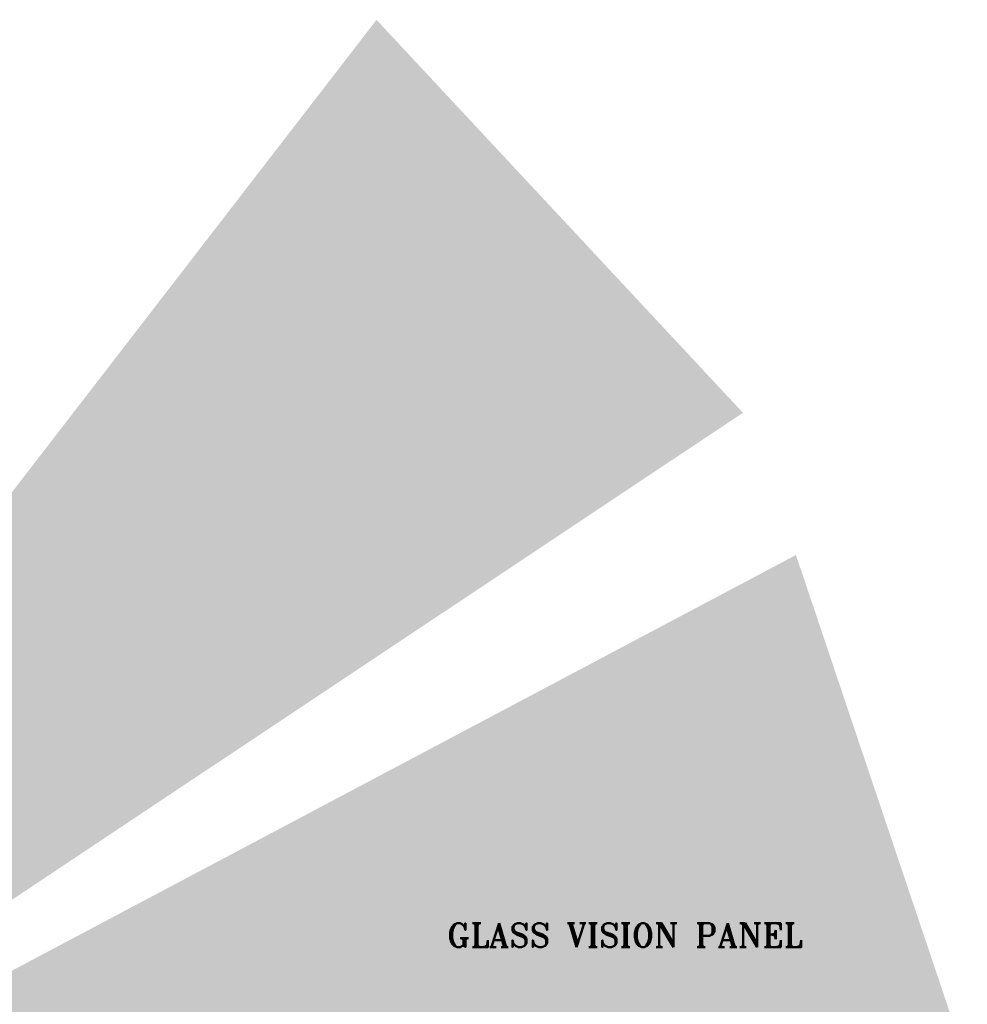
# Model space of a CAD drawing. Header units: inches. Extents: x 113025 to 158499, y 12149 to 30915.
# Tile 154 of 167: x 128105 to 128249, y 20404 to 20555. Entities that reach past the tile are written whole.
import ezdxf

# ---------------------------------------------------------------- set-up
doc = ezdxf.new("R2010")
doc.units = ezdxf.units.IN
doc.header["$MEASUREMENT"] = 0
doc.layers.add('LEDAR', color=7, linetype='Continuous')
doc.layers.add('PL-SEWER SUMP', color=4, linetype='Continuous', lineweight=53)
doc.styles.add('H P', font='romantic.ttf')
doc.styles.add('romant_3', font='romant__.ttf', dxfattribs={"height": 150})
doc.dimstyles.new('HP-50', dxfattribs={"dimscale": 50, "dimtxt": 2, "dimasz": 3, "dimexe": 1, "dimexo": 1, "dimgap": 1, "dimtad": 1, "dimdec": 0, "dimzin": 11, "dimdsep": 46, "dimtxsty": 'H P', "dimcen": 0, "dimdle": 100, "dimclrd": 256, "dimclre": 256, "dimclrt": 256, "dimadec": 0, "dimazin": 0, "dimtfac": 1, "dimtdec": 0, "dimtmove": 0, "dimatfit": 3, "dimfxl": 1, "dimtzin": 11, "dimarcsym": 0})

# ---------------------------------------------------------------- blocks, each defined once
blk = doc.blocks.new('FHC DOOE')
at = {"lineweight": 18, "insert": (10005.3, 427.1), "char_height": 100, "width": 18408.496, "attachment_point": 2, "line_spacing_factor": 1.120755, "style": 'romant_3'}
blk.add_mtext('GLASS VISION PANEL', dxfattribs=at)

msp = doc.modelspace()

# ---------------------------------------------------------------- leaders
at = {"layer": 'LEDAR', "lineweight": 5}
for points in [[(128004.31, 20354.28, 0.96), (128007.13, 20356.91, 0.96), (128018.96, 20356.91, 0.96)], [(127999.43, 20354.32, 0.96), (128007.13, 20356.91, 0.96), (128018.96, 20356.91, 0.96)]]:
    msp.add_leader(points, dimstyle='HP-50', override={"dimasz": 5, "dimtad": 0, "dimtfill": 1, "dimarcsym": 2}, dxfattribs=at)

# ---------------------------------------------------------------- next in the draw order: block references
at = {"layer": 'PL-SEWER SUMP', "lineweight": 5, "xscale": 0.03643647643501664, "yscale": 0.03643647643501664, "zscale": 0.03643647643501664}
msp.add_blockref('FHC DOOE', (127832.51, 20401.08, 0.24), dxfattribs=at)

doc.saveas('drawing.dxf')
